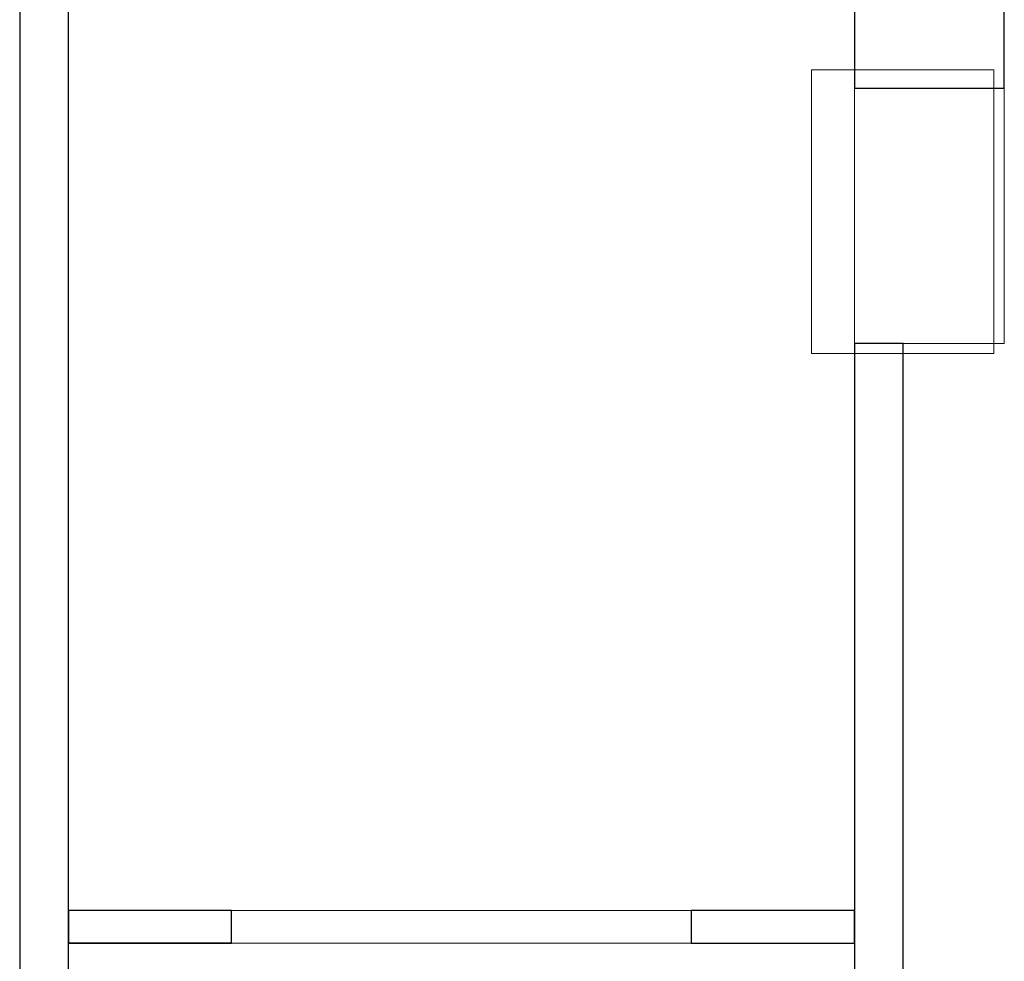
# Model space of a CAD drawing. Header units: metres. Extents: x 391.1 to 427.5, y 12.7 to 28.4.
# Tile 74 of 245: x 407.9 to 411, y 15.5 to 18.4. Entities that reach past the tile are written whole.
import ezdxf

# ---------------------------------------------------------------- set-up
doc = ezdxf.new("R2010")
doc.units = ezdxf.units.M
for name, color, linetype, lineweight in [('A-COLS-____-MCUT', 7, 'Continuous', 18), ('A-COLS-____-OTLN', 7, 'Continuous', 18), ('A-DETL-____-MBND', 7, 'Continuous', 18), ('A-GENM-____-OTLN', 7, 'Continuous', 18), ('A-WALL-____-MCUT', 7, 'Continuous', 25), ('A-WALL-____-OTLN', 7, 'Continuous', 25)]:
    doc.layers.add(name, color=color, linetype=linetype, lineweight=lineweight)

# ---------------------------------------------------------------- blocks, each defined once
blk = doc.blocks.new('Family - Pilar PS-2-151079-01_TEL_PS1')
at = {"layer": 'A-DETL-____-MBND', "color": 253, "true_color": 0xaaaaaa}
for p, q in [((0, 0.8703), (0, 0)), ((0, 0), (0, 0.8703)), ((0.56, 0.8703), (0, 0.8703)), ((0, 0.8703), (0.56, 0.8703)), ((0.56, 0), (0.56, 0.8703)), ((0.56, 0.8703), (0.56, 0)), ((0, 0), (0.56, 0)), ((0.56, 0), (0, 0))]:
    blk.add_line(p, q, dxfattribs=at)
blk = doc.blocks.new('Family - Pilar PS-1-153404-01_TEL_PS1')
at = {"layer": 'A-COLS-____-MCUT', "color": 253, "true_color": 0xaaaaaa}
for p, q in [((0.4599, 0.7831), (0, 0.7831)), ((0, 0.7831), (0, 0)), ((0.4599, 0), (0.4599, 0.7831)), ((0, 0), (0.4599, 0))]:
    blk.add_line(p, q, dxfattribs=at)
at = {"layer": 'A-COLS-____-OTLN', "color": 253, "true_color": 0xaaaaaa}
for p, q in [((0.4599, 0.7831), (0, 0.7831)), ((0, 0.7831), (0, 0)), ((0.4599, 0), (0.4599, 0.7831)), ((0, 0), (0.4599, 0))]:
    blk.add_line(p, q, dxfattribs=at)
blk = doc.blocks.new('Family - Evans P-1-153406-01_TEL_PS1')
at = {"layer": 'A-WALL-____-MCUT', "color": 253, "true_color": 0xaaaaaa}
for p, q in [((0.5001, 0.1), (0, 0.1)), ((0, 0.1), (0, 0)), ((0.5001, 0), (0.5001, 0.1)), ((1.9101, 0.1), (1.9101, 0)), ((2.4101, 0.1), (1.9101, 0.1)), ((2.4101, 0), (2.4101, 0.1)), ((0, 0), (0.5001, 0)), ((1.9101, 0), (2.4101, 0))]:
    blk.add_line(p, q, dxfattribs=at)
at = {"layer": 'A-WALL-____-OTLN', "color": 253, "true_color": 0xaaaaaa}
for p, q in [((0.5001, 0.1), (0, 0.1)), ((0, 0.1), (0, 0)), ((0.5001, 0), (0.5001, 0.1)), ((1.9101, 0.1), (1.9101, 0)), ((1.9101, 0.1), (2.4101, 0.1)), ((2.4101, 0.1), (2.4101, 0)), ((0, 0), (0.5001, 0)), ((1.9101, 0), (2.4101, 0))]:
    blk.add_line(p, q, dxfattribs=at)
at = {"layer": 'A-WALL-____-OTLN', "color": 253, "lineweight": 18, "true_color": 0xaaaaaa}
blk.add_line((0, 0), (2.4101, 0), dxfattribs=at)
blk = doc.blocks.new('Family - Vano de puerta PS-1-153408-01_TEL_PS1')
at = {"layer": 'A-GENM-____-OTLN', "color": 253, "true_color": 0xaaaaaa}
for p, q in [((410.0032, 15.6807), (408.5932, 15.6807)), ((408.5932, 15.6807), (408.5932, 15.5807)), ((408.5932, 15.6807), (410.0032, 15.6807)), ((408.5932, 15.5807), (408.5932, 15.6807)), ((410.0032, 15.5807), (410.0032, 15.6807)), ((410.0032, 15.5807), (410.0032, 15.6807)), ((408.5932, 15.5807), (410.0032, 15.5807)), ((410.0032, 15.5807), (408.5932, 15.5807))]:
    blk.add_line(p, q, dxfattribs=at)
blk = doc.blocks.new('Family - Evans P-1-153493-01_TEL_PS1')
at = {"layer": 'A-WALL-____-MCUT', "color": 253, "true_color": 0xaaaaaa}
for p, q in [((10.5601, 0.15), (0, 0.15)), ((0, 0), (10.5601, 0))]:
    blk.add_line(p, q, dxfattribs=at)
at = {"layer": 'A-WALL-____-OTLN', "color": 253, "true_color": 0xaaaaaa}
for p, q in [((10.5601, 0.15), (0, 0.15)), ((0, 0), (10.5601, 0))]:
    blk.add_line(p, q, dxfattribs=at)
at = {"layer": 'A-WALL-____-OTLN', "color": 253, "lineweight": 18, "true_color": 0xaaaaaa}
blk.add_line((0, 0), (10.5601, 0), dxfattribs=at)
blk = doc.blocks.new('Family - Evans P-1-153585-01_TEL_PS1')
at = {"layer": 'A-WALL-____-MCUT', "color": 253, "true_color": 0xaaaaaa}
for p, q in [((3.2401, 0.15), (0, 0.15)), ((0, 0.15), (0, 0)), ((3.2401, 0), (3.2401, 0.15)), ((0, 0), (3.2401, 0))]:
    blk.add_line(p, q, dxfattribs=at)
at = {"layer": 'A-WALL-____-OTLN', "color": 253, "true_color": 0xaaaaaa}
for p, q in [((3.2401, 0.15), (0, 0.15)), ((0, 0.15), (0, 0)), ((3.2401, 0), (3.2401, 0.15)), ((0, 0), (3.2401, 0))]:
    blk.add_line(p, q, dxfattribs=at)
at = {"layer": 'A-WALL-____-OTLN', "color": 253, "lineweight": 18, "true_color": 0xaaaaaa}
blk.add_line((0, 0), (3.2401, 0), dxfattribs=at)
blk = doc.blocks.new('Family - Evans P-1-153660-01_TEL_PS1')
at = {"layer": 'A-WALL-____-MCUT', "color": 253, "true_color": 0xaaaaaa}
for p, q in [((0.2769, 0.46), (0, 0.46)), ((0, 0.46), (0, 0)), ((0.2769, 0), (0.2769, 0.46)), ((0, 0), (0.2769, 0))]:
    blk.add_line(p, q, dxfattribs=at)
at = {"layer": 'A-WALL-____-OTLN', "color": 253, "true_color": 0xaaaaaa}
for p, q in [((0.2769, 0.46), (0, 0.46)), ((0, 0.46), (0, 0)), ((0.2769, 0), (0.2769, 0.46)), ((0, 0), (0.2769, 0))]:
    blk.add_line(p, q, dxfattribs=at)
at = {"layer": 'A-WALL-____-OTLN', "color": 253, "lineweight": 18, "true_color": 0xaaaaaa}
blk.add_line((0, 0), (0.2769, 0), dxfattribs=at)
blk = doc.blocks.new('LONDR55-XX_ZZ-ARQ-CAA-M3D-Londres55_ifc-1-01_TEL_PS1')
at = {"layer": 'A-COLS-____-OTLN', "color": 253, "lineweight": 18, "true_color": 0xaaaaaa}
for name, p in [('Family - Pilar PS-2-151079-01_TEL_PS1', (410.3714, 17.3903)), ('Family - Pilar PS-1-153404-01_TEL_PS1', (410.5033, 17.4207))]:
    blk.add_blockref(name, p, dxfattribs=at)
at = {"layer": 'A-GENM-____-OTLN', "color": 253, "lineweight": 18, "true_color": 0xaaaaaa}
blk.add_blockref('Family - Vano de puerta PS-1-153408-01_TEL_PS1', (0, 0), dxfattribs=at)
at = {"layer": 'A-WALL-____-OTLN', "color": 253, "lineweight": 18, "true_color": 0xaaaaaa}
for name, p, rotation in [('Family - Evans P-1-153493-01_TEL_PS1', (407.9432, 24.7407), 270), ('Family - Evans P-1-153660-01_TEL_PS1', (410.9633, 18.2039), 90), ('Family - Evans P-1-153585-01_TEL_PS1', (410.6533, 14.1806), 90), ('Family - Evans P-1-153406-01_TEL_PS1', (410.5033, 15.6807), 180)]:
    blk.add_blockref(name, p, dxfattribs=dict(at, rotation=rotation))

msp = doc.modelspace()

# ---------------------------------------------------------------- block references
at = {"lineweight": 5}
msp.add_blockref('LONDR55-XX_ZZ-ARQ-CAA-M3D-Londres55_ifc-1-01_TEL_PS1', (0, 0), dxfattribs=at)

doc.saveas('drawing.dxf')
